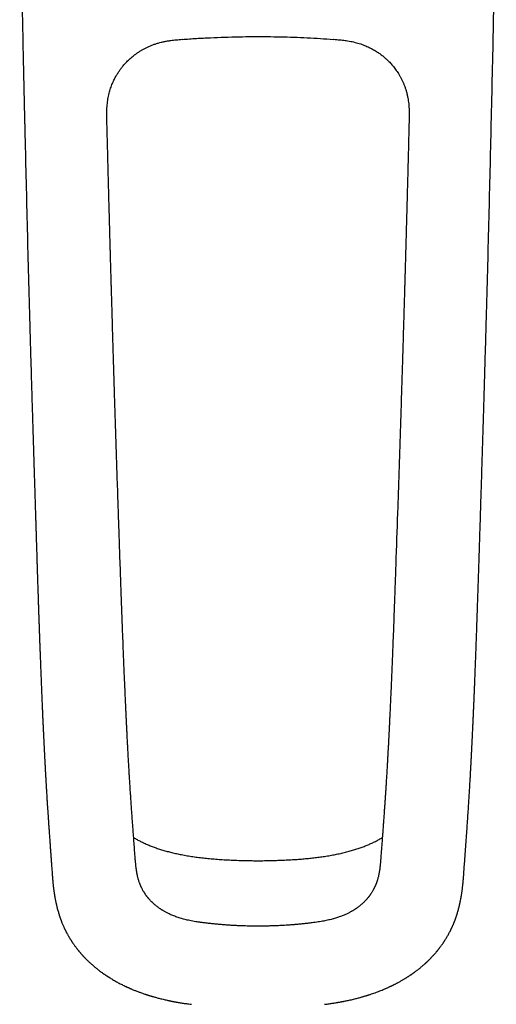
# Model space of a CAD drawing. Header units: millimetres. Extents: x 8 to 623, y 12 to 571.
# Tile 8 of 30: x 299 to 346, y 168 to 265. Entities that reach past the tile are written whole.
import ezdxf

# ---------------------------------------------------------------- set-up
doc = ezdxf.new("R2010")
doc.units = ezdxf.units.MM

msp = doc.modelspace()

# ---------------------------------------------------------------- linework, layer by layer
at = {"color": 7, "linetype": 'Continuous', "lineweight": 30}
for p, q in [((314.639, 262.958), (314.644, 262.952)), ((329.546, 262.959), (329.541, 262.952)), ((336.97, 254.786), (336.969, 254.786)), ((334.185, 182.302), (334.185, 182.295)), ((342.376, 180.995), (342.376, 180.999)), ((316.769, 175.94), (316.77, 175.939)), ((327.415, 175.94), (327.414, 175.939)), ((315.53, 167.918), (315.529, 167.917)), ((328.655, 167.918), (328.655, 167.917))]:
    msp.add_line(p, q, dxfattribs=at)
for points, knots in [([(298.623, 279.941), (298.631, 279.363), (298.664, 276.821), (298.743, 272.316), (298.854, 266.425), (298.977, 260.535), (299.067, 256.608), (299.112, 254.645)], [0, 0, 0, 0, 0.068532, 0.301407, 0.534274, 0.767138, 1, 1, 1, 1]), ([(345.072, 254.645), (345.11, 256.281), (345.185, 259.553), (345.29, 264.462), (345.388, 269.371), (345.475, 274.28), (345.535, 277.803), (345.559, 279.69), (345.563, 279.941)], [0, 0, 0, 0, 0.194051, 0.388103, 0.582157, 0.776215, 0.970276, 1, 1, 1, 1]), ([(307.215, 254.786), (307.213, 254.888), (307.208, 255.087), (307.204, 255.378), (307.204, 255.655), (307.209, 255.918), (307.22, 256.195), (307.24, 256.484), (307.273, 256.785), (307.315, 257.077), (307.368, 257.361), (307.43, 257.636), (307.501, 257.896), (307.578, 258.142), (307.662, 258.378), (307.751, 258.604), (307.846, 258.819), (307.942, 259.019), (308.039, 259.205), (308.135, 259.376), (308.227, 259.531), (308.315, 259.671), (308.398, 259.796), (308.48, 259.914), (308.564, 260.031), (308.659, 260.156), (308.766, 260.291), (308.888, 260.436), (309.023, 260.587), (309.171, 260.745), (309.334, 260.906), (309.508, 261.068), (309.694, 261.228), (309.891, 261.387), (310.102, 261.545), (310.33, 261.701), (310.569, 261.852), (310.819, 261.996), (311.08, 262.132), (311.356, 262.261), (311.647, 262.382), (311.954, 262.494), (312.26, 262.589), (312.562, 262.67), (312.86, 262.738), (313.171, 262.796), (313.473, 262.842), (313.763, 262.879), (314.043, 262.908), (314.336, 262.934), (314.536, 262.949), (314.639, 262.957)], [0, 0, 0, 0, 0.024485, 0.04766, 0.06968, 0.090685, 0.110807, 0.136022, 0.160108, 0.183132, 0.206702, 0.229209, 0.250718, 0.271281, 0.29091, 0.310716, 0.329486, 0.347224, 0.363934, 0.379617, 0.394276, 0.407159, 0.419131, 0.430206, 0.441505, 0.453757, 0.467795, 0.48291, 0.499102, 0.516367, 0.53469, 0.55407, 0.573311, 0.593491, 0.614612, 0.636673, 0.659675, 0.682325, 0.705821, 0.730164, 0.75536, 0.781452, 0.808522, 0.832084, 0.856461, 0.881716, 0.907975, 0.929474, 0.951883, 0.975341, 1, 1, 1, 1]), ([(314.644, 262.951), (315.106, 262.984), (316.032, 263.049), (317.421, 263.122), (318.812, 263.177), (320.203, 263.213), (321.595, 263.229), (322.961, 263.227), (324.299, 263.206), (325.611, 263.169), (326.922, 263.114), (328.232, 263.043), (329.105, 262.982), (329.541, 262.951)], [0, 0, 0, 0, 0.0933389, 0.1866744, 0.2800072, 0.3733378, 0.4666672, 0.5599963, 0.647993, 0.7359912, 0.8239915, 0.9119943, 1, 1, 1, 1]), ([(329.546, 262.957), (329.646, 262.949), (329.843, 262.934), (330.129, 262.909), (330.401, 262.881), (330.661, 262.849), (330.932, 262.809), (331.215, 262.759), (331.509, 262.697), (331.793, 262.625), (332.069, 262.545), (332.335, 262.456), (332.587, 262.362), (332.824, 262.263), (333.05, 262.158), (333.266, 262.048), (333.472, 261.935), (333.663, 261.822), (333.839, 261.71), (334.001, 261.601), (334.158, 261.488), (334.308, 261.375), (334.452, 261.26), (334.591, 261.142), (334.725, 261.023), (334.86, 260.896), (334.995, 260.763), (335.135, 260.616), (335.28, 260.455), (335.428, 260.28), (335.575, 260.093), (335.72, 259.894), (335.861, 259.685), (336.001, 259.461), (336.138, 259.221), (336.268, 258.969), (336.389, 258.707), (336.502, 258.435), (336.606, 258.148), (336.699, 257.845), (336.781, 257.527), (336.846, 257.212), (336.896, 256.901), (336.934, 256.596), (336.96, 256.278), (336.974, 255.971), (336.98, 255.675), (336.98, 255.391), (336.977, 255.093), (336.972, 254.89), (336.969, 254.786)], [0, 0, 0, 0, 0.0242158, 0.0471511, 0.0689573, 0.089774, 0.1097299, 0.1347568, 0.1586887, 0.1815933, 0.2050631, 0.2274897, 0.2489297, 0.2694301, 0.2890125, 0.308781, 0.3275206, 0.3452319, 0.361915, 0.3775701, 0.3921968, 0.4081145, 0.4226027, 0.4364399, 0.4516544, 0.465728, 0.4808727, 0.4970913, 0.5143768, 0.5327151, 0.5521059, 0.5713529, 0.5915365, 0.612658, 0.6347199, 0.6577258, 0.6803869, 0.7039058, 0.7282916, 0.7535551, 0.7797274, 0.8068987, 0.8305733, 0.8550972, 0.8805372, 0.9070144, 0.9287124, 0.9513456, 0.9750576, 1, 1, 1, 1]), ([(299.113, 254.645), (299.186, 251.566), (299.297, 246.93), (299.451, 240.736), (299.536, 237.621), (299.578, 236.064)], [0, 0, 0, 0, 0.496997, 0.748498, 1, 1, 1, 1]), ([(310.002, 182.302), (309.983, 182.553), (309.945, 183.048), (309.89, 183.782), (309.837, 184.5), (309.788, 185.151), (309.745, 185.741), (309.706, 186.271), (309.668, 186.793), (309.632, 187.312), (309.596, 187.828), (309.561, 188.34), (309.528, 188.846), (309.495, 189.345), (309.464, 189.836), (309.435, 190.32), (309.404, 190.82), (309.374, 191.337), (309.344, 191.868), (309.315, 192.387), (309.287, 192.893), (309.261, 193.385), (309.236, 193.854), (309.213, 194.301), (309.192, 194.726), (309.171, 195.137), (309.152, 195.535), (309.133, 195.93), (309.114, 196.321), (309.096, 196.707), (309.078, 197.077), (309.062, 197.432), (309.046, 197.777), (309.031, 198.116), (309.007, 198.65), (308.975, 199.375), (308.937, 200.256), (308.902, 201.096), (308.869, 201.894), (308.838, 202.685), (308.805, 203.515), (308.771, 204.385), (308.737, 205.292), (308.704, 206.187), (308.671, 207.07), (308.64, 207.947), (308.603, 208.979), (308.561, 210.177), (308.513, 211.544), (308.465, 212.927), (308.417, 214.325), (308.369, 215.738), (308.321, 217.166), (308.273, 218.585), (308.227, 219.988), (308.181, 221.367), (308.137, 222.738), (308.093, 224.098), (308.05, 225.446), (308.007, 226.784), (307.965, 228.154), (307.921, 229.558), (307.877, 230.999), (307.833, 232.437), (307.79, 233.875), (307.739, 235.586), (307.7, 236.935), (307.671, 237.923), (307.661, 238.278), (307.65, 238.641), (307.639, 239.015), (307.628, 239.407), (307.616, 239.816), (307.604, 240.243), (307.592, 240.687), (307.579, 241.149), (307.565, 241.625), (307.551, 242.116), (307.537, 242.62), (307.523, 243.142), (307.508, 243.684), (307.492, 244.247), (307.476, 244.83), (307.46, 245.431), (307.443, 246.05), (307.426, 246.682), (307.409, 247.327), (307.391, 247.986), (307.373, 248.661), (307.355, 249.359), (307.336, 250.078), (307.317, 250.82), (307.297, 251.579), (307.278, 252.356), (307.257, 253.15), (307.237, 253.962), (307.223, 254.51), (307.216, 254.786)], [0, 0, 0, 0, 0.011516, 0.022781, 0.033797, 0.044556, 0.052828, 0.060939, 0.068889, 0.076678, 0.084462, 0.092081, 0.099538, 0.106834, 0.113968, 0.12094, 0.12775, 0.135491, 0.143012, 0.150314, 0.157398, 0.164263, 0.17091, 0.176976, 0.182848, 0.188525, 0.194007, 0.199294, 0.204827, 0.210129, 0.2152, 0.220039, 0.224706, 0.229346, 0.233967, 0.246572, 0.259027, 0.270021, 0.280897, 0.291654, 0.302293, 0.314803, 0.327144, 0.339316, 0.35132, 0.363174, 0.375068, 0.393449, 0.41204, 0.43084, 0.449847, 0.469061, 0.488478, 0.508101, 0.526933, 0.545721, 0.564359, 0.582846, 0.601182, 0.619366, 0.637401, 0.657067, 0.67662, 0.696173, 0.715727, 0.73528, 0.765939, 0.770756, 0.775574, 0.780438, 0.785524, 0.790848, 0.796411, 0.802212, 0.808252, 0.81453, 0.821047, 0.827679, 0.834542, 0.841634, 0.848956, 0.856648, 0.864578, 0.872747, 0.881154, 0.8898, 0.898523, 0.907477, 0.91666, 0.926073, 0.935916, 0.945998, 0.95632, 0.96688, 0.977681, 0.988721, 1, 1, 1, 1]), ([(336.968, 254.786), (336.961, 254.497), (336.947, 253.926), (336.925, 253.079), (336.904, 252.251), (336.884, 251.441), (336.863, 250.651), (336.843, 249.88), (336.824, 249.129), (336.804, 248.385), (336.785, 247.65), (336.765, 246.923), (336.746, 246.218), (336.728, 245.534), (336.71, 244.871), (336.692, 244.229), (336.675, 243.608), (336.659, 243.007), (336.642, 242.428), (336.627, 241.87), (336.612, 241.333), (336.597, 240.826), (336.584, 240.348), (336.571, 239.899), (336.559, 239.469), (336.547, 239.057), (336.534, 238.613), (336.521, 238.131), (336.505, 237.606), (336.49, 237.082), (336.475, 236.556), (336.459, 236.028), (336.444, 235.498), (336.428, 234.966), (336.401, 234.047), (336.361, 232.736), (336.307, 230.934), (336.248, 229.024), (336.185, 227.011), (336.121, 224.996), (336.056, 222.98), (335.99, 220.965), (335.924, 218.949), (335.822, 215.928), (335.733, 213.315), (335.656, 211.11), (335.628, 210.314), (335.599, 209.508), (335.57, 208.691), (335.54, 207.861), (335.51, 207.018), (335.478, 206.163), (335.446, 205.295), (335.413, 204.416), (335.384, 203.656), (335.359, 203.02), (335.339, 202.51), (335.318, 201.997), (335.297, 201.48), (335.276, 200.96), (335.255, 200.443), (335.232, 199.914), (335.21, 199.381), (335.186, 198.845), (335.164, 198.331), (335.142, 197.837), (335.12, 197.367), (335.1, 196.92), (335.08, 196.496), (335.06, 196.093), (335.042, 195.709), (335.024, 195.346), (335.007, 195.001), (334.99, 194.664), (334.972, 194.318), (334.954, 193.954), (334.934, 193.572), (334.914, 193.203), (334.895, 192.848), (334.877, 192.51), (334.86, 192.213), (334.846, 191.958), (334.834, 191.744), (334.821, 191.52), (334.807, 191.28), (334.792, 191.024), (334.776, 190.751), (334.759, 190.464), (334.74, 190.162), (334.721, 189.846), (334.7, 189.515), (334.678, 189.172), (334.655, 188.815), (334.63, 188.445), (334.605, 188.062), (334.578, 187.666), (334.549, 187.259), (334.52, 186.843), (334.489, 186.417), (334.458, 185.979), (334.424, 185.525), (334.389, 185.053), (334.353, 184.564), (334.316, 184.061), (334.277, 183.542), (334.237, 183.01), (334.205, 182.592), (334.187, 182.352), (334.183, 182.295)], [0, 0, 0, 0, 0.011777, 0.023294, 0.034551, 0.045548, 0.056286, 0.066764, 0.076983, 0.086941, 0.097095, 0.106965, 0.116549, 0.125847, 0.134861, 0.14359, 0.152034, 0.160192, 0.168066, 0.175654, 0.182957, 0.189975, 0.196331, 0.202433, 0.208282, 0.213878, 0.21922, 0.226405, 0.233503, 0.240628, 0.247779, 0.254957, 0.262161, 0.269391, 0.276648, 0.299627, 0.322867, 0.350137, 0.377536, 0.404934, 0.432333, 0.459733, 0.487133, 0.51454, 0.582945, 0.593698, 0.604483, 0.615426, 0.62654, 0.637826, 0.649283, 0.660911, 0.67271, 0.684677, 0.696812, 0.703697, 0.710635, 0.717625, 0.724668, 0.731765, 0.738878, 0.745803, 0.753391, 0.7607, 0.76773, 0.77448, 0.78095, 0.787031, 0.79284, 0.798378, 0.803643, 0.808637, 0.81336, 0.817898, 0.822586, 0.827693, 0.832999, 0.838504, 0.843108, 0.847844, 0.852711, 0.85564, 0.858622, 0.86178, 0.865153, 0.868819, 0.872711, 0.876829, 0.881174, 0.885745, 0.890539, 0.895559, 0.900793, 0.906252, 0.911936, 0.917847, 0.923985, 0.930235, 0.936704, 0.943392, 0.9503, 0.957575, 0.965078, 0.97281, 0.980769, 0.988954, 0.997366, 1, 1, 1, 1]), ([(344.606, 236.064), (344.649, 237.621), (344.733, 240.736), (344.887, 246.93), (344.998, 251.566), (345.072, 254.645)], [0, 0, 0, 0, 0.251502, 0.503003, 1, 1, 1, 1]), ([(345.071, 254.645), (345.074, 254.645), (345.082, 254.645), (345.08, 254.646), (345.07, 254.647), (345.059, 254.648), (345.054, 254.649)], [0, 0, 0, 0, 0.178545, 0.45249, 0.726265, 1, 1, 1, 1]), ([(299.578, 236.064), (299.588, 235.727), (299.607, 235.061), (299.635, 234.071), (299.663, 233.101), (299.69, 232.152), (299.717, 231.222), (299.743, 230.33), (299.768, 229.474), (299.793, 228.653), (299.817, 227.851), (299.84, 227.066), (299.863, 226.299), (299.886, 225.551), (299.908, 224.82), (299.93, 224.107), (299.952, 223.412), (299.972, 222.739), (299.992, 222.088), (300.012, 221.458), (300.031, 220.845), (300.05, 220.246), (300.068, 219.661), (300.086, 219.09), (300.103, 218.538), (300.12, 218.003), (300.136, 217.489), (300.151, 216.996), (300.166, 216.524), (300.181, 216.069), (300.195, 215.628), (300.208, 215.203), (300.221, 214.792), (300.233, 214.399), (300.245, 214.025), (300.256, 213.668), (300.267, 213.33), (300.277, 213.01), (300.286, 212.708), (300.295, 212.424), (300.303, 212.158), (300.311, 211.91), (300.318, 211.681), (300.324, 211.471), (300.33, 211.28), (300.335, 211.106), (300.339, 210.958), (300.343, 210.834), (300.346, 210.732), (300.349, 210.636), (300.352, 210.536), (300.355, 210.427), (300.359, 210.305), (300.363, 210.17), (300.368, 210.021), (300.373, 209.851), (300.38, 209.657), (300.387, 209.44), (300.395, 209.205), (300.403, 208.952), (300.412, 208.682), (300.421, 208.395), (300.432, 208.09), (300.443, 207.762), (300.455, 207.411), (300.467, 207.035), (300.481, 206.64), (300.495, 206.226), (300.51, 205.793), (300.526, 205.359), (300.541, 204.927), (300.556, 204.503), (300.571, 204.079), (300.586, 203.66), (300.601, 203.248), (300.616, 202.841), (300.633, 202.393), (300.651, 201.904), (300.672, 201.376), (300.691, 200.861), (300.712, 200.327), (300.734, 199.776), (300.757, 199.211), (300.779, 198.662), (300.801, 198.131), (300.823, 197.618), (300.844, 197.122), (300.865, 196.643), (300.885, 196.182), (300.905, 195.739), (300.924, 195.314), (300.943, 194.906), (300.961, 194.522), (300.978, 194.161), (300.995, 193.819), (301.011, 193.482), (301.028, 193.15), (301.05, 192.71), (301.078, 192.167), (301.103, 191.681), (301.121, 191.358), (301.129, 191.193), (301.138, 191.03), (301.147, 190.871), (301.155, 190.722), (301.163, 190.587), (301.169, 190.469), (301.175, 190.366), (301.18, 190.28), (301.184, 190.206), (301.188, 190.135), (301.193, 190.06), (301.197, 189.977), (301.203, 189.886), (301.208, 189.786), (301.215, 189.676), (301.222, 189.553), (301.23, 189.412), (301.24, 189.252), (301.25, 189.074), (301.262, 188.878), (301.275, 188.664), (301.289, 188.432), (301.304, 188.19), (301.32, 187.939), (301.337, 187.681), (301.354, 187.408), (301.373, 187.122), (301.392, 186.822), (301.414, 186.499), (301.438, 186.153), (301.463, 185.782), (301.49, 185.398), (301.518, 184.999), (301.547, 184.585), (301.578, 184.158), (301.609, 183.73), (301.64, 183.299), (301.671, 182.867), (301.703, 182.419), (301.737, 181.957), (301.772, 181.481), (301.795, 181.158), (301.807, 180.994)], [0, 0, 0, 0, 0.017969, 0.035579, 0.05283, 0.069722, 0.086254, 0.102427, 0.117347, 0.131947, 0.146228, 0.160189, 0.17383, 0.187152, 0.200154, 0.212836, 0.225199, 0.237242, 0.248758, 0.259968, 0.27087, 0.281465, 0.291936, 0.302088, 0.311919, 0.321431, 0.330623, 0.339339, 0.347746, 0.355844, 0.363633, 0.371262, 0.37857, 0.385555, 0.392219, 0.398562, 0.404585, 0.410288, 0.415661, 0.420715, 0.425451, 0.42987, 0.433971, 0.437691, 0.441104, 0.444212, 0.447015, 0.449039, 0.450868, 0.452508, 0.454238, 0.456212, 0.458389, 0.460802, 0.463453, 0.466342, 0.469913, 0.473792, 0.477979, 0.482475, 0.487281, 0.492396, 0.497821, 0.503557, 0.509899, 0.516584, 0.523611, 0.53098, 0.538693, 0.54675, 0.554155, 0.561785, 0.569354, 0.576812, 0.584158, 0.591393, 0.598515, 0.608125, 0.617523, 0.626709, 0.635683, 0.646089, 0.656192, 0.665992, 0.675487, 0.684678, 0.693564, 0.702144, 0.710418, 0.718386, 0.726048, 0.733403, 0.740451, 0.746815, 0.752968, 0.759064, 0.76511, 0.771104, 0.783083, 0.794848, 0.797893, 0.800924, 0.803939, 0.806936, 0.809738, 0.812241, 0.814444, 0.816349, 0.817954, 0.81926, 0.820495, 0.821924, 0.823449, 0.825148, 0.82702, 0.829065, 0.831315, 0.833975, 0.836986, 0.840348, 0.844061, 0.848124, 0.852538, 0.857304, 0.861981, 0.866954, 0.872222, 0.877781, 0.883624, 0.889748, 0.896745, 0.90407, 0.911715, 0.919675, 0.927942, 0.936506, 0.945362, 0.95375, 0.962412, 0.971369, 0.980622, 0.990165, 1, 1, 1, 1]), ([(342.377, 180.995), (342.393, 181.216), (342.425, 181.653), (342.472, 182.3), (342.518, 182.931), (342.562, 183.546), (342.606, 184.143), (342.647, 184.727), (342.688, 185.297), (342.727, 185.859), (342.765, 186.417), (342.802, 186.969), (342.837, 187.515), (342.871, 188.05), (342.904, 188.573), (342.935, 189.082), (342.964, 189.579), (342.992, 190.061), (343.018, 190.528), (343.043, 190.981), (343.067, 191.417), (343.09, 191.838), (343.111, 192.241), (343.13, 192.625), (343.149, 192.991), (343.166, 193.34), (343.183, 193.676), (343.198, 193.996), (343.213, 194.302), (343.226, 194.59), (343.239, 194.859), (343.25, 195.107), (343.261, 195.335), (343.27, 195.538), (343.278, 195.717), (343.285, 195.873), (343.291, 196.011), (343.297, 196.131), (343.301, 196.233), (343.305, 196.313), (343.308, 196.378), (343.311, 196.44), (343.314, 196.512), (343.318, 196.598), (343.322, 196.697), (343.327, 196.811), (343.332, 196.938), (343.338, 197.079), (343.345, 197.232), (343.352, 197.393), (343.359, 197.558), (343.37, 197.806), (343.384, 198.14), (343.401, 198.568), (343.42, 199.015), (343.439, 199.481), (343.458, 199.964), (343.477, 200.464), (343.497, 200.981), (343.518, 201.516), (343.539, 202.067), (343.559, 202.618), (343.579, 203.169), (343.599, 203.719), (343.619, 204.285), (343.64, 204.866), (343.66, 205.463), (343.681, 206.076), (343.703, 206.726), (343.727, 207.414), (343.751, 208.142), (343.776, 208.888), (343.801, 209.652), (343.826, 210.435), (343.852, 211.237), (343.879, 212.057), (343.906, 212.896), (343.934, 213.754), (343.961, 214.626), (343.99, 215.512), (344.018, 216.412), (344.047, 217.33), (344.077, 218.273), (344.107, 219.24), (344.138, 220.233), (344.169, 221.244), (344.201, 222.275), (344.232, 223.319), (344.264, 224.375), (344.297, 225.443), (344.329, 226.53), (344.362, 227.643), (344.396, 228.782), (344.43, 229.949), (344.464, 231.135), (344.499, 232.339), (344.534, 233.564), (344.569, 234.807), (344.593, 235.643), (344.604, 236.064)], [0, 0, 0, 0, 0.013265, 0.026214, 0.038841, 0.051152, 0.0632, 0.074821, 0.086226, 0.097398, 0.108325, 0.119211, 0.12982, 0.140123, 0.150108, 0.159776, 0.16913, 0.178169, 0.186873, 0.19526, 0.203323, 0.211063, 0.21848, 0.225453, 0.232115, 0.238469, 0.244514, 0.250365, 0.255896, 0.261109, 0.265965, 0.270443, 0.274545, 0.27827, 0.281402, 0.284208, 0.286689, 0.288846, 0.290677, 0.292185, 0.293147, 0.294195, 0.29549, 0.297032, 0.298821, 0.300857, 0.303139, 0.305668, 0.308443, 0.311354, 0.314318, 0.317335, 0.324657, 0.332275, 0.340305, 0.34864, 0.357277, 0.366218, 0.375461, 0.385005, 0.39485, 0.404998, 0.414525, 0.42433, 0.434413, 0.444773, 0.45541, 0.466322, 0.477509, 0.49013, 0.50308, 0.516357, 0.529961, 0.543893, 0.558156, 0.57275, 0.587681, 0.60295, 0.618563, 0.634235, 0.650242, 0.666583, 0.683255, 0.700571, 0.71823, 0.736229, 0.754567, 0.773245, 0.791924, 0.810931, 0.830269, 0.849937, 0.870345, 0.891097, 0.912192, 0.93363, 0.95541, 0.977534, 1, 1, 1, 1]), ([(309.849, 184.334), (309.877, 184.318), (310.014, 184.235), (310.271, 184.095), (310.622, 183.914), (310.989, 183.742), (311.371, 183.577), (311.767, 183.422), (312.177, 183.275), (312.602, 183.138), (313.04, 183.01), (313.491, 182.891), (313.956, 182.782), (314.452, 182.677), (314.981, 182.577), (315.544, 182.485), (316.122, 182.403), (316.714, 182.331), (317.32, 182.269), (317.94, 182.216), (318.596, 182.17), (319.288, 182.131), (320.017, 182.1), (320.761, 182.077), (321.455, 182.063), (321.9, 182.062), (322.092, 182.062)], [0, 0, 0, 0, 0.007695, 0.038245, 0.069615, 0.101805, 0.13481, 0.168624, 0.203236, 0.238653, 0.274887, 0.311945, 0.349825, 0.38852, 0.432816, 0.478131, 0.524471, 0.571838, 0.620229, 0.669647, 0.720096, 0.776783, 0.834715, 0.893891, 0.954313, 1, 1, 1, 1]), ([(322.092, 182.062), (322.253, 182.062), (322.637, 182.063), (323.239, 182.073), (323.896, 182.09), (324.54, 182.115), (325.171, 182.146), (325.776, 182.183), (326.358, 182.225), (326.916, 182.274), (327.462, 182.331), (327.995, 182.395), (328.526, 182.468), (329.054, 182.552), (329.578, 182.647), (330.087, 182.75), (330.581, 182.864), (331.06, 182.986), (331.514, 183.117), (331.944, 183.254), (332.351, 183.397), (332.742, 183.548), (333.118, 183.708), (333.486, 183.877), (333.843, 184.058), (334.128, 184.211), (334.289, 184.307), (334.336, 184.335)], [0, 0, 0, 0, 0.038237, 0.091434, 0.143608, 0.194762, 0.244897, 0.294011, 0.33938, 0.383841, 0.427397, 0.470051, 0.511801, 0.555092, 0.597371, 0.638644, 0.678908, 0.718151, 0.756371, 0.791474, 0.825683, 0.859008, 0.89144, 0.92297, 0.955421, 0.986852, 1, 1, 1, 1]), ([(316.769, 175.941), (316.656, 175.956), (316.435, 175.983), (316.114, 176.03), (315.811, 176.08), (315.525, 176.133), (315.257, 176.188), (315.006, 176.245), (314.772, 176.304), (314.551, 176.366), (314.331, 176.433), (314.114, 176.505), (313.902, 176.582), (313.706, 176.66), (313.526, 176.737), (313.363, 176.812), (313.212, 176.885), (313.074, 176.956), (312.95, 177.023), (312.841, 177.085), (312.759, 177.134), (312.699, 177.17), (312.658, 177.195), (312.616, 177.222), (312.568, 177.252), (312.511, 177.289), (312.443, 177.335), (312.364, 177.39), (312.278, 177.451), (312.19, 177.517), (312.104, 177.583), (312.022, 177.649), (311.909, 177.743), (311.77, 177.866), (311.64, 177.991), (311.544, 178.088), (311.479, 178.157), (311.417, 178.225), (311.359, 178.291), (311.307, 178.353), (311.261, 178.408), (311.222, 178.456), (311.186, 178.503), (311.147, 178.553), (311.102, 178.613), (311.054, 178.68), (311.005, 178.749), (310.959, 178.818), (310.915, 178.886), (310.861, 178.971), (310.8, 179.073), (310.736, 179.188), (310.681, 179.292), (310.638, 179.377), (310.606, 179.444), (310.581, 179.498), (310.557, 179.551), (310.531, 179.61), (310.502, 179.679), (310.471, 179.757), (310.438, 179.844), (310.403, 179.94), (310.371, 180.034), (310.343, 180.125), (310.317, 180.211), (310.292, 180.303), (310.266, 180.402), (310.24, 180.508), (310.22, 180.6), (310.204, 180.673), (310.195, 180.722), (310.187, 180.76), (310.182, 180.788), (310.178, 180.809), (310.175, 180.828), (310.169, 180.856), (310.161, 180.9), (310.151, 180.963), (310.138, 181.042), (310.124, 181.131), (310.111, 181.226), (310.097, 181.327), (310.083, 181.44), (310.069, 181.565), (310.054, 181.701), (310.039, 181.85), (310.025, 182.011), (310.012, 182.162), (310.004, 182.261), (310.001, 182.3)], [0, 0, 0, 0, 0.030479, 0.05935, 0.086706, 0.112634, 0.137215, 0.160117, 0.181856, 0.202489, 0.222066, 0.244057, 0.264675, 0.283935, 0.30184, 0.318385, 0.333572, 0.34832, 0.361545, 0.373257, 0.383474, 0.388336, 0.392929, 0.397279, 0.402431, 0.408934, 0.416784, 0.425975, 0.436462, 0.447175, 0.457647, 0.467881, 0.477877, 0.500513, 0.521923, 0.531502, 0.540883, 0.550069, 0.559051, 0.56727, 0.574399, 0.580676, 0.585933, 0.592361, 0.599963, 0.608677, 0.617463, 0.625956, 0.634154, 0.642059, 0.656989, 0.670745, 0.68296, 0.693331, 0.700182, 0.706022, 0.711945, 0.718236, 0.72624, 0.73506, 0.744704, 0.755204, 0.767071, 0.775684, 0.784973, 0.794952, 0.805634, 0.817038, 0.828891, 0.835117, 0.840264, 0.844322, 0.84728, 0.849134, 0.850714, 0.853145, 0.857896, 0.864294, 0.872364, 0.882139, 0.891215, 0.901436, 0.912833, 0.925443, 0.939309, 0.954197, 0.970396, 0.987967, 1, 1, 1, 1]), ([(334.183, 182.302), (334.179, 182.251), (334.171, 182.153), (334.16, 182.011), (334.15, 181.883), (334.14, 181.767), (334.13, 181.661), (334.12, 181.567), (334.111, 181.484), (334.103, 181.411), (334.095, 181.346), (334.087, 181.289), (334.081, 181.241), (334.076, 181.208), (334.073, 181.184), (334.069, 181.161), (334.065, 181.13), (334.058, 181.084), (334.044, 180.998), (334.024, 180.879), (333.996, 180.735), (333.965, 180.587), (333.93, 180.439), (333.89, 180.291), (333.852, 180.161), (333.818, 180.052), (333.787, 179.961), (333.761, 179.888), (333.738, 179.827), (333.721, 179.783), (333.71, 179.754), (333.703, 179.736), (333.697, 179.721), (333.69, 179.705), (333.681, 179.682), (333.664, 179.642), (333.64, 179.585), (333.609, 179.516), (333.577, 179.446), (333.544, 179.377), (333.51, 179.31), (333.476, 179.244), (333.44, 179.177), (333.394, 179.095), (333.336, 178.996), (333.263, 178.879), (333.197, 178.779), (333.142, 178.7), (333.105, 178.647), (333.071, 178.602), (333.042, 178.564), (333.019, 178.533), (333.001, 178.51), (332.986, 178.491), (332.972, 178.472), (332.952, 178.448), (332.923, 178.412), (332.881, 178.362), (332.829, 178.3), (332.758, 178.22), (332.676, 178.13), (332.583, 178.035), (332.494, 177.947), (332.403, 177.862), (332.306, 177.775), (332.199, 177.683), (332.082, 177.589), (331.963, 177.497), (331.863, 177.424), (331.786, 177.37), (331.73, 177.332), (331.679, 177.298), (331.636, 177.269), (331.602, 177.247), (331.574, 177.229), (331.539, 177.207), (331.489, 177.176), (331.42, 177.134), (331.343, 177.089), (331.257, 177.04), (331.163, 176.988), (331.054, 176.931), (330.932, 176.869), (330.795, 176.803), (330.644, 176.735), (330.478, 176.664), (330.296, 176.592), (330.109, 176.522), (329.917, 176.457), (329.722, 176.395), (329.515, 176.335), (329.293, 176.276), (329.058, 176.219), (328.813, 176.165), (328.559, 176.116), (328.295, 176.069), (328.016, 176.025), (327.721, 175.983), (327.518, 175.958), (327.414, 175.945)], [0, 0, 0, 0, 0.015498, 0.029665, 0.042576, 0.054295, 0.064873, 0.074352, 0.082765, 0.090136, 0.096484, 0.10266, 0.107462, 0.110903, 0.112995, 0.114752, 0.117999, 0.122731, 0.128931, 0.145165, 0.160317, 0.17442, 0.192025, 0.207818, 0.221854, 0.234168, 0.24356, 0.251629, 0.258387, 0.263843, 0.266183, 0.268168, 0.269799, 0.271185, 0.273604, 0.277422, 0.284707, 0.292917, 0.300962, 0.308842, 0.316559, 0.324117, 0.331857, 0.340056, 0.353154, 0.367278, 0.38243, 0.389824, 0.396483, 0.402223, 0.407044, 0.410947, 0.413932, 0.415998, 0.418067, 0.421153, 0.425256, 0.432168, 0.440754, 0.44952, 0.464004, 0.4772, 0.48911, 0.500846, 0.513674, 0.527341, 0.542075, 0.557183, 0.570752, 0.577763, 0.584233, 0.590158, 0.595175, 0.598993, 0.601739, 0.604587, 0.610816, 0.618351, 0.627197, 0.635965, 0.646001, 0.657379, 0.670109, 0.684197, 0.69937, 0.715881, 0.733751, 0.753007, 0.770451, 0.788932, 0.808472, 0.829095, 0.850829, 0.873735, 0.89647, 0.920383, 0.945551, 0.972059, 1, 1, 1, 1]), ([(301.806, 180.999), (301.809, 180.953), (301.815, 180.869), (301.824, 180.752), (301.831, 180.655), (301.837, 180.577), (301.841, 180.518), (301.844, 180.479), (301.846, 180.456), (301.847, 180.441), (301.849, 180.425), (301.85, 180.406), (301.853, 180.37), (301.858, 180.312), (301.865, 180.228), (301.874, 180.124), (301.886, 179.988), (301.901, 179.83), (301.918, 179.663), (301.935, 179.51), (301.952, 179.373), (301.967, 179.255), (301.98, 179.155), (301.992, 179.064), (302.006, 178.968), (302.021, 178.863), (302.039, 178.748), (302.057, 178.633), (302.076, 178.519), (302.096, 178.408), (302.117, 178.293), (302.139, 178.179), (302.159, 178.074), (302.176, 177.992), (302.19, 177.929), (302.199, 177.883), (302.208, 177.846), (302.214, 177.816), (302.219, 177.793), (302.226, 177.765), (302.235, 177.725), (302.248, 177.667), (302.265, 177.597), (302.291, 177.488), (302.328, 177.344), (302.376, 177.164), (302.419, 177.015), (302.454, 176.897), (302.481, 176.811), (302.508, 176.723), (302.536, 176.638), (302.561, 176.563), (302.582, 176.501), (302.597, 176.458), (302.607, 176.43), (302.615, 176.406), (302.626, 176.376), (302.64, 176.335), (302.659, 176.283), (302.681, 176.223), (302.706, 176.158), (302.73, 176.094), (302.767, 175.999), (302.816, 175.878), (302.876, 175.737), (302.929, 175.614), (302.976, 175.509), (303.016, 175.423), (303.047, 175.358), (303.071, 175.308), (303.094, 175.261), (303.122, 175.203), (303.156, 175.135), (303.194, 175.06), (303.236, 174.981), (303.28, 174.898), (303.326, 174.812), (303.374, 174.725), (303.423, 174.639), (303.473, 174.553), (303.523, 174.468), (303.572, 174.387), (303.615, 174.318), (303.649, 174.263), (303.675, 174.223), (303.698, 174.187), (303.723, 174.149), (303.753, 174.102), (303.791, 174.044), (303.869, 173.928), (303.986, 173.759), (304.112, 173.587), (304.206, 173.463), (304.264, 173.389), (304.314, 173.326), (304.352, 173.278), (304.38, 173.243), (304.4, 173.218), (304.423, 173.19), (304.454, 173.152), (304.498, 173.099), (304.549, 173.039), (304.601, 172.977), (304.65, 172.92), (304.699, 172.865), (304.747, 172.811), (304.8, 172.752), (304.858, 172.689), (304.921, 172.621), (304.987, 172.551), (305.049, 172.486), (305.119, 172.415), (305.198, 172.335), (305.291, 172.243), (305.391, 172.147), (305.501, 172.043), (305.62, 171.934), (305.747, 171.821), (305.881, 171.704), (306.015, 171.591), (306.149, 171.482), (306.282, 171.376), (306.423, 171.266), (306.575, 171.152), (306.714, 171.051), (306.832, 170.967), (306.92, 170.905), (306.991, 170.856), (307.045, 170.82), (307.081, 170.795), (307.105, 170.779), (307.129, 170.763), (307.16, 170.742), (307.204, 170.714), (307.258, 170.678), (307.32, 170.638), (307.387, 170.595), (307.455, 170.552), (307.526, 170.508), (307.631, 170.443), (307.774, 170.357), (307.957, 170.251), (308.144, 170.145), (308.332, 170.043), (308.518, 169.945), (308.701, 169.852), (308.847, 169.78), (308.954, 169.728), (309.021, 169.697), (309.079, 169.669), (309.129, 169.646), (309.17, 169.627), (309.207, 169.61), (309.246, 169.592), (309.297, 169.569), (309.361, 169.54), (309.438, 169.506), (309.527, 169.467), (309.647, 169.416), (309.789, 169.357), (309.949, 169.292), (310.099, 169.232), (310.242, 169.177), (310.383, 169.124), (310.546, 169.064), (310.739, 168.996), (310.91, 168.938), (311.035, 168.896), (311.106, 168.873), (311.17, 168.853), (311.225, 168.835), (311.271, 168.821), (311.307, 168.809), (311.334, 168.801), (311.357, 168.794), (311.381, 168.787), (311.413, 168.777), (311.457, 168.763), (311.513, 168.746), (311.584, 168.725), (311.666, 168.701), (311.834, 168.652), (312.086, 168.582), (312.378, 168.504), (312.631, 168.44), (312.84, 168.389), (313.039, 168.343), (313.201, 168.306), (313.33, 168.278), (313.427, 168.257), (313.513, 168.24), (313.584, 168.225), (313.632, 168.216), (313.666, 168.209), (313.698, 168.202), (313.743, 168.194), (313.801, 168.182), (313.872, 168.169), (313.955, 168.153), (314.051, 168.136), (314.16, 168.117), (314.292, 168.094), (314.447, 168.068), (314.628, 168.04), (314.827, 168.01), (315.045, 167.98), (315.281, 167.948), (315.445, 167.928), (315.53, 167.917)], [0, 0, 0, 0, 0.006849, 0.012723, 0.01762, 0.02154, 0.024484, 0.026452, 0.027414, 0.027988, 0.028756, 0.029719, 0.030876, 0.034158, 0.038408, 0.043624, 0.049804, 0.058966, 0.0674, 0.07511, 0.082099, 0.08837, 0.093048, 0.097471, 0.102349, 0.107727, 0.113606, 0.119987, 0.125352, 0.131028, 0.137013, 0.143124, 0.148521, 0.153101, 0.155866, 0.158214, 0.160148, 0.161665, 0.162767, 0.163779, 0.16584, 0.16888, 0.172694, 0.176555, 0.185683, 0.194758, 0.204342, 0.20866, 0.213103, 0.217672, 0.222302, 0.226313, 0.229523, 0.231932, 0.233018, 0.234042, 0.235615, 0.237768, 0.2405, 0.243747, 0.247253, 0.25064, 0.253905, 0.262371, 0.269894, 0.276474, 0.282111, 0.286806, 0.290559, 0.292575, 0.294991, 0.298229, 0.302098, 0.306223, 0.310594, 0.315211, 0.320048, 0.324911, 0.329758, 0.33459, 0.339406, 0.344202, 0.348501, 0.351314, 0.353627, 0.355467, 0.357574, 0.360297, 0.363636, 0.367584, 0.380696, 0.393608, 0.398625, 0.403327, 0.407234, 0.410342, 0.412251, 0.413648, 0.415088, 0.417473, 0.420813, 0.424926, 0.428914, 0.432537, 0.435797, 0.439487, 0.443105, 0.447198, 0.451764, 0.456602, 0.460954, 0.464748, 0.470894, 0.477064, 0.483515, 0.490891, 0.498626, 0.506716, 0.51516, 0.52416, 0.531742, 0.539772, 0.548253, 0.557183, 0.566537, 0.572528, 0.577568, 0.581657, 0.584795, 0.586593, 0.587803, 0.588906, 0.590647, 0.59309, 0.596205, 0.599794, 0.60349, 0.607283, 0.611175, 0.615164, 0.624593, 0.634519, 0.644689, 0.654641, 0.664369, 0.673875, 0.683162, 0.687008, 0.690417, 0.693387, 0.69592, 0.698016, 0.69968, 0.701488, 0.70409, 0.707336, 0.711224, 0.715755, 0.720785, 0.72917, 0.737092, 0.74455, 0.751544, 0.758214, 0.765288, 0.775407, 0.786413, 0.790055, 0.793599, 0.796689, 0.799315, 0.801479, 0.803269, 0.804539, 0.805381, 0.806491, 0.808014, 0.80995, 0.812762, 0.816148, 0.820105, 0.824467, 0.840124, 0.855815, 0.865817, 0.87581, 0.885178, 0.893658, 0.898536, 0.903065, 0.907219, 0.910551, 0.912895, 0.913864, 0.915305, 0.917369, 0.920056, 0.923366, 0.927222, 0.931678, 0.936733, 0.942384, 0.949888, 0.958233, 0.967416, 0.977437, 0.988298, 1, 1, 1, 1]), ([(328.655, 167.917), (328.733, 167.927), (328.883, 167.946), (329.1, 167.975), (329.301, 168.003), (329.485, 168.031), (329.653, 168.056), (329.804, 168.081), (329.939, 168.103), (330.057, 168.124), (330.159, 168.141), (330.24, 168.156), (330.304, 168.168), (330.351, 168.177), (330.386, 168.183), (330.409, 168.188), (330.425, 168.191), (330.438, 168.193), (330.455, 168.196), (330.48, 168.201), (330.516, 168.208), (330.564, 168.218), (330.655, 168.236), (330.787, 168.263), (330.971, 168.302), (331.176, 168.348), (331.4, 168.401), (331.669, 168.467), (331.979, 168.547), (332.248, 168.621), (332.438, 168.676), (332.542, 168.706), (332.635, 168.734), (332.712, 168.757), (332.769, 168.774), (332.808, 168.786), (332.835, 168.795), (332.861, 168.803), (332.894, 168.813), (332.938, 168.827), (332.994, 168.845), (333.061, 168.866), (333.278, 168.937), (333.624, 169.055), (334.089, 169.23), (334.421, 169.365), (334.639, 169.459), (334.745, 169.505), (334.85, 169.552), (334.954, 169.599), (335.044, 169.64), (335.119, 169.675), (335.175, 169.702), (335.222, 169.724), (335.258, 169.742), (335.291, 169.757), (335.328, 169.776), (335.378, 169.8), (335.442, 169.832), (335.521, 169.872), (335.612, 169.918), (335.708, 169.967), (335.803, 170.018), (335.912, 170.076), (336.032, 170.142), (336.162, 170.214), (336.285, 170.285), (336.405, 170.355), (336.509, 170.417), (336.599, 170.472), (336.674, 170.518), (336.751, 170.566), (336.83, 170.616), (336.911, 170.669), (336.991, 170.721), (337.061, 170.767), (337.117, 170.805), (337.161, 170.834), (337.195, 170.858), (337.22, 170.875), (337.239, 170.888), (337.26, 170.903), (337.29, 170.924), (337.332, 170.953), (337.385, 170.99), (337.453, 171.039), (337.536, 171.099), (337.63, 171.168), (337.725, 171.24), (337.819, 171.311), (337.91, 171.382), (337.999, 171.453), (338.086, 171.524), (338.172, 171.594), (338.255, 171.664), (338.335, 171.732), (338.409, 171.796), (338.468, 171.848), (338.514, 171.889), (338.549, 171.92), (338.578, 171.947), (338.605, 171.971), (338.63, 171.995), (338.661, 172.023), (338.696, 172.056), (338.736, 172.093), (338.778, 172.133), (338.819, 172.172), (338.853, 172.205), (338.879, 172.23), (338.899, 172.25), (338.918, 172.268), (338.939, 172.29), (338.971, 172.321), (339.015, 172.365), (339.071, 172.422), (339.132, 172.485), (339.193, 172.548), (339.254, 172.613), (339.314, 172.678), (339.372, 172.742), (339.426, 172.802), (339.48, 172.862), (339.537, 172.928), (339.599, 173), (339.655, 173.067), (339.702, 173.123), (339.734, 173.162), (339.758, 173.192), (339.777, 173.214), (339.793, 173.235), (339.814, 173.261), (339.844, 173.298), (339.882, 173.346), (339.928, 173.405), (339.994, 173.491), (340.076, 173.6), (340.167, 173.725), (340.249, 173.84), (340.316, 173.938), (340.371, 174.019), (340.414, 174.084), (340.452, 174.143), (340.486, 174.195), (340.523, 174.253), (340.569, 174.325), (340.624, 174.415), (340.72, 174.575), (340.851, 174.802), (340.966, 175.019), (341.039, 175.161), (341.07, 175.224), (341.098, 175.281), (341.121, 175.328), (341.138, 175.363), (341.151, 175.39), (341.164, 175.418), (341.18, 175.453), (341.202, 175.499), (341.229, 175.558), (341.261, 175.63), (341.296, 175.709), (341.332, 175.794), (341.369, 175.882), (341.402, 175.964), (341.432, 176.039), (341.458, 176.105), (341.484, 176.174), (341.509, 176.241), (341.532, 176.303), (341.55, 176.353), (341.563, 176.391), (341.574, 176.42), (341.584, 176.45), (341.598, 176.491), (341.618, 176.55), (341.643, 176.623), (341.67, 176.707), (341.708, 176.828), (341.754, 176.979), (341.805, 177.158), (341.852, 177.329), (341.886, 177.463), (341.91, 177.563), (341.926, 177.626), (341.939, 177.683), (341.95, 177.731), (341.958, 177.765), (341.964, 177.792), (341.97, 177.82), (341.978, 177.856), (341.989, 177.903), (342.001, 177.962), (342.016, 178.033), (342.033, 178.116), (342.051, 178.21), (342.07, 178.309), (342.088, 178.409), (342.105, 178.505), (342.123, 178.611), (342.142, 178.725), (342.161, 178.846), (342.177, 178.959), (342.192, 179.062), (342.205, 179.159), (342.221, 179.277), (342.239, 179.424), (342.26, 179.607), (342.276, 179.762), (342.288, 179.881), (342.295, 179.954), (342.301, 180.021), (342.307, 180.079), (342.311, 180.13), (342.315, 180.172), (342.318, 180.208), (342.321, 180.242), (342.324, 180.283), (342.329, 180.337), (342.334, 180.408), (342.341, 180.495), (342.349, 180.598), (342.358, 180.717), (342.368, 180.853), (342.375, 180.949), (342.379, 181)], [0, 0, 0, 0, 0.010724, 0.020704, 0.029937, 0.038419, 0.046148, 0.053122, 0.05934, 0.064801, 0.069503, 0.073446, 0.076152, 0.078329, 0.079979, 0.081004, 0.081609, 0.082109, 0.082876, 0.083911, 0.085673, 0.087895, 0.090562, 0.098234, 0.106266, 0.116297, 0.126841, 0.137704, 0.154129, 0.170709, 0.175951, 0.181129, 0.185615, 0.189275, 0.192107, 0.193768, 0.194905, 0.195935, 0.197514, 0.199649, 0.202342, 0.205593, 0.209355, 0.233773, 0.255823, 0.277972, 0.283308, 0.288643, 0.293978, 0.299314, 0.304386, 0.307801, 0.310701, 0.313087, 0.314958, 0.316326, 0.31813, 0.3207, 0.324037, 0.328142, 0.333014, 0.338184, 0.343184, 0.348013, 0.355385, 0.362319, 0.368816, 0.375111, 0.381818, 0.385777, 0.389875, 0.394113, 0.398491, 0.403009, 0.407656, 0.411878, 0.414827, 0.417266, 0.419196, 0.420617, 0.421534, 0.42253, 0.424283, 0.426663, 0.429672, 0.433309, 0.438458, 0.444124, 0.449723, 0.45525, 0.460703, 0.466083, 0.47139, 0.476624, 0.481785, 0.486872, 0.491602, 0.495744, 0.498201, 0.500391, 0.502313, 0.503969, 0.505416, 0.507308, 0.509822, 0.512309, 0.515203, 0.518008, 0.520283, 0.522026, 0.523222, 0.524321, 0.525771, 0.527572, 0.530751, 0.534646, 0.539101, 0.543365, 0.547339, 0.551986, 0.55616, 0.559867, 0.563642, 0.567835, 0.572447, 0.577475, 0.580541, 0.583003, 0.584863, 0.58612, 0.587195, 0.588711, 0.591072, 0.594054, 0.597656, 0.60188, 0.609967, 0.617471, 0.624371, 0.630669, 0.634861, 0.638677, 0.642075, 0.645055, 0.647819, 0.652185, 0.657485, 0.663341, 0.679519, 0.695858, 0.699428, 0.702966, 0.706241, 0.708795, 0.710615, 0.711814, 0.713277, 0.715163, 0.717473, 0.720774, 0.724675, 0.729007, 0.73352, 0.738212, 0.743082, 0.74651, 0.750021, 0.753615, 0.757289, 0.760612, 0.763236, 0.765226, 0.766584, 0.767705, 0.76997, 0.773027, 0.776876, 0.781427, 0.785995, 0.795743, 0.804871, 0.813515, 0.822191, 0.825452, 0.828724, 0.831842, 0.834294, 0.836047, 0.837109, 0.838393, 0.840252, 0.842684, 0.84569, 0.849349, 0.853605, 0.858459, 0.863739, 0.868865, 0.873787, 0.878506, 0.885136, 0.891316, 0.897048, 0.902334, 0.907174, 0.912012, 0.920367, 0.929645, 0.939848, 0.943885, 0.947635, 0.950982, 0.953924, 0.956462, 0.958594, 0.960321, 0.96182, 0.963725, 0.966449, 0.969991, 0.974353, 0.979535, 0.985537, 0.992359, 1, 1, 1, 1]), ([(327.414, 175.941), (327.264, 175.923), (326.971, 175.888), (326.541, 175.841), (326.131, 175.801), (325.741, 175.767), (325.373, 175.737), (325.027, 175.713), (324.703, 175.692), (324.398, 175.675), (324.114, 175.661), (323.849, 175.649), (323.604, 175.64), (323.379, 175.633), (323.187, 175.628), (323.025, 175.624), (322.885, 175.621), (322.745, 175.619), (322.58, 175.617), (322.382, 175.615), (322.15, 175.614), (321.897, 175.614), (321.623, 175.617), (321.33, 175.621), (321.019, 175.627), (320.689, 175.636), (320.34, 175.649), (319.985, 175.665), (319.625, 175.684), (319.263, 175.706), (318.885, 175.732), (318.491, 175.763), (318.083, 175.798), (317.658, 175.84), (317.219, 175.887), (316.922, 175.923), (316.771, 175.941)], [0, 0, 0, 0, 0.042544, 0.083155, 0.121833, 0.158576, 0.193383, 0.225681, 0.25611, 0.284667, 0.311353, 0.336167, 0.359108, 0.380175, 0.399369, 0.413136, 0.42575, 0.438512, 0.452436, 0.47221, 0.493935, 0.517613, 0.543242, 0.570823, 0.59981, 0.630679, 0.66343, 0.69806, 0.730569, 0.764574, 0.800077, 0.837075, 0.875568, 0.915554, 0.957032, 1, 1, 1, 1])]:
    msp.add_open_spline(points, degree=3, knots=knots, dxfattribs=at)

doc.saveas('drawing.dxf')
